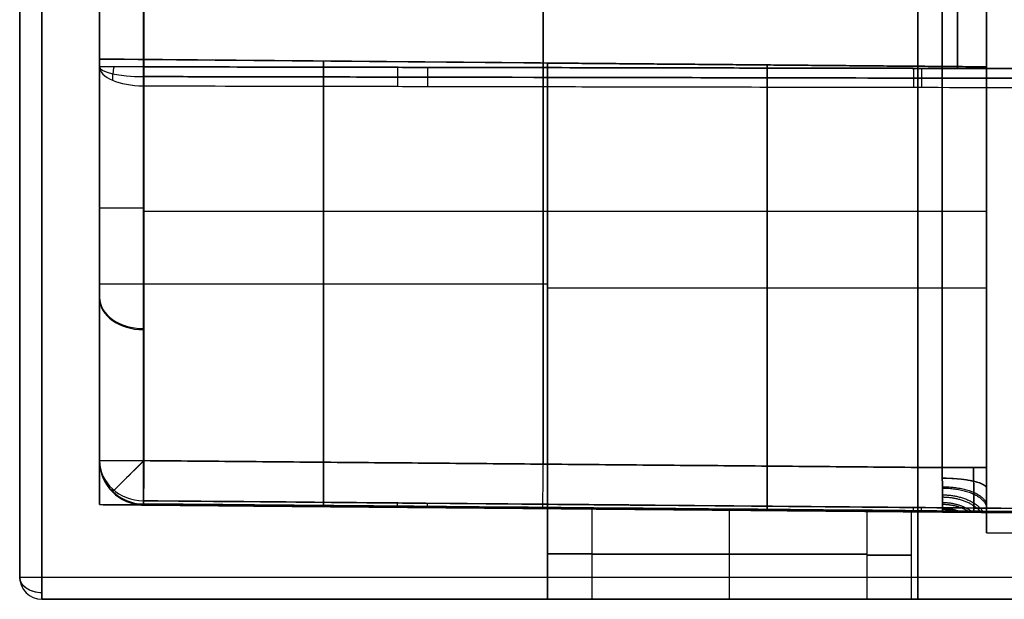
# Model space of a CAD drawing. Header units: centimetres. Extents: x -32 to 15, y -4 to 160.
# Tile 1 of 64: x -14.1 to -11.87, y -2 to -0.69. Entities that reach past the tile are written whole.
import ezdxf

# ---------------------------------------------------------------- set-up
doc = ezdxf.new("R2010")
doc.units = ezdxf.units.CM
doc.layers.add('Default', color=7, linetype='Continuous', true_color=0x000000)

# ---------------------------------------------------------------- blocks, each defined once
blk = doc.blocks.new('4440')
at = {"layer": 'Default'}
for p, q in [((-19.5, 40), (19.5, 40)), ((20, 28.1), (20, 39.5)), ((7.825, 38.2), (17.867, 38.2)), ((7.825, 38.2), (8, 18.2)), ((12.846, 38.2, 2.088), (12.846, 38.2, -2.088)), ((12.89, 38.2, 2.088), (12.89, 28.1, 2)), ((12.89, 38.2, -2.088), (12.89, 28.1, -2)), ((17.867, 38.2), (17.955, 28.1)), ((11.255, 37.2, 5.5), (11.255, 19.2, 5.5)), ((11.255, 37.2, -5.5), (11.255, 19.2, -5.5)), ((18.033, 19.191, 6.5), (17.875, 37.209, 6.5)), ((17.875, 37.209, -6.5), (18.033, 19.191, -6.5)), ((7.87, 33.15, 2.044), (17.911, 33.15, 2.044)), ((17.911, 33.15, -2.044), (7.87, 33.15, -2.044)), ((17.911, 33.15, -2.044), (17.911, 33.15, 2.044)), ((16.954, 28.2, 5.5), (5.477, 28.2, 5.5)), ((5.477, 28.2, -5.5), (16.954, 28.2, -5.5)), ((7.913, 28.2, -2.001), (7.913, 28.2, 2.001)), ((12.977, 28.1, -4.336), (12.977, 18.2, -4.25)), ((12.977, 28.1, 4.336), (12.977, 18.2, 4.25)), ((13.957, 28.1, -4.336), (13.957, 28.1, -2)), ((13.957, 28.1, 2), (13.957, 28.1, 4.336)), ((17.955, 28.1), (20, 28.1)), ((18.982, 27.1, 4.1), (18.982, 20.9, 4.1)), ((18.982, 20.9, -4.1), (18.982, 27.1, -4.1)), ((17.991, 24, 4.1), (20, 24, 4.1)), ((17.991, 24, -4.1), (20, 24, -4.1)), ((17.998, 23.15, -4.293), (7.957, 23.15, -4.293)), ((7.957, 23.15, 4.293), (17.998, 23.15, 4.293)), ((18.026, 19.9), (18.041, 18.2)), ((18.026, 19.9), (20, 19.9)), ((19.013, 19.9, 3.1), (19.013, 19.9, -3.1)), ((20, 0), (20, 19.9)), ((19.5, 19.75, -20), (-19.5, 19.75, -20)), ((-19.5, 19.75, 20), (19.5, 19.75, 20)), ((20, 19.75, 19.5), (20, 19.75, -19.5)), ((5.477, 19.2, 5.5), (17.032, 19.2, 5.5)), ((17.032, 19.2, -5.5), (5.477, 19.2, -5.5)), ((8.035, 18.854, 18.035), (-8.035, 18.854, 18.035)), ((-8.035, 18.854, -18.035), (8.035, 18.854, -18.035)), ((18.035, 18.854, -8.035), (18.035, 18.854, -6.152)), ((18.035, 18.854, -4.256), (18.035, 18.854, 4.256)), ((18.035, 18.854, 6.152), (18.035, 18.854, 8.035)), ((5.384, 18.2, 1.125), (8, 18.2, 1.125)), ((18.041, 18.2), (18.5, 18.2)), ((18.5, 18.2), (18.5, 0.201))]:
    blk.add_line(p, q, dxfattribs=at)
at = {"layer": 'Default', "extrusion": (-1, 0, 0)}
for centre, radius, start, end in [((-39.5, -19.5, -19.5), 0.5, 180, 270), ((-37.2, 6.5, -11.176), 1, 180, 270), ((-37.2, 6.5, -16.875), 1, 180, 270), ((-27.1, 3.1, -18.977), 1, 90, 180), ((-27.1, -3.1, -18.977), 1, 180, 270), ((-27.1, 3.1, -20), 1, 90, 180), ((-27.1, -3.1, -20), 1, 180, 270), ((-20.9, 3.1, -19.009), 1, 0, 90), ((-20.9, -3.1, -19.009), 1, 270, 0), ((-20.9, 3.1, -20), 1, 0, 90), ((-20.9, -3.1, -20), 1, 270, 0), ((-19.2, -4.5, -11.255), 1, 270, 0), ((-19.2, 4.5, -17.032), 1, 0, 90), ((-19.2, -4.5, -17.032), 1, 270, 0)]:
    blk.add_arc(centre, radius, start, end, dxfattribs=at)
at = {"layer": 'Default', "extrusion": (0, 0, -1)}
for centre, radius, start, end in [((-19.5, 39.5, 19.5), 0.5, 90, 180), ((-19.5, 39.5, -19.5), 0.5, 90, 180), ((-19.5, 39.5), 0.5, 90, 180), ((-16.875, 37.2, -6.5), 1, 90, 179.5), ((-16.875, 37.2, 6.5), 1, 90, 179.5), ((-16.875, 37.2, -7.25), 1, 90.0062, 179.5), ((-16.875, 37.2, 7.25), 1, 90.0032, 179.5)]:
    blk.add_arc(centre, radius, start, end, dxfattribs=at)
at = {"layer": 'Default', "extrusion": (1, 0, 0)}
for centre, radius, start, end in [((39.5, 19.5, 19.5), 0.5, 0, 90), ((37.2, -6.5, 11.176), 1, 0, 90), ((37.2, -6.5, 16.875), 1, 0, 90), ((19.2, 4.5, 11.255), 1, 90, 180)]:
    blk.add_arc(centre, radius, start, end, dxfattribs=at)
at = {"layer": 'Default', "extrusion": (0.707107, 0, 0.707107)}
blk.add_arc((39.5, -27.577, 0), 0.5, 270, 0, dxfattribs=at)
at = {"layer": 'Default', "extrusion": (-0.707107, 0, 0.707107)}
blk.add_arc((-39.5, 27.577, 0), 0.5, 90, 180, dxfattribs=at)
at = {"layer": 'Default', "extrusion": (0, -1, 0)}
for centre, radius, start, end in [((19.5, -19.5, -39.5), 0.5, 270, 0), ((19.5, 19.5, -39.5), 0.5, 0, 90), ((19.5, -19.5, -39.5), 0.5, 270, 0), ((19.5, 19.5, -39.5), 0.5, 0, 90), ((0, 0, -38.2), 18.675, 25.3609, 64.6377), ((0, 0, -38.2), 18.675, 295.361, 334.6383), ((0, 0, -37.209), 19.675, 25.3625, 64.6375), ((19.5, -19.5, -19.75), 0.5, 270, 0), ((19.5, 19.5, -19.75), 0.5, 0, 90), ((0, 0, -18.2), 18.5, 347.2127, 12.7873)]:
    blk.add_arc(centre, radius, start, end, dxfattribs=at)
at = {"layer": 'Default', "extrusion": (-1, 6.86396e-07, 7.36917e-05)}
blk.add_arc((-37.2, 16.876, -7.998), 1, 90.5, 180, dxfattribs=at)
at = {"layer": 'Default', "extrusion": (0, 1, 0)}
for centre, radius, start, end in [((0, 0, 38.2), 18.675, 115.362, 154.6391), ((0, 0, 38.2), 18.675, 205.3617, 244.639), ((0, 0, 37.209), 19.675, 205.3625, 244.6375)]:
    blk.add_arc(centre, radius, start, end, dxfattribs=at)
at = {"layer": 'Default', "extrusion": (0.903588, -4.48454e-07, -0.428403)}
blk.add_arc((37.2, 18.675, -0.001), 1, 359.9982, 89.5, dxfattribs=at)
at = {"layer": 'Default', "extrusion": (1, -3.75426e-06, 0.000436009)}
blk.add_arc((37.2, -16.879, 7.992), 1, 270.5, 359.9883, dxfattribs=at)
at = {"layer": 'Default', "extrusion": (-0.903409, 4.82418e-06, -0.428779)}
blk.add_arc((-37.2, -18.675, 0.01), 1, 179.9999, 269.4999, dxfattribs=at)
at = {"layer": 'Default', "extrusion": (0.975607, 2.77112e-13, -0.219527)}
blk.add_arc((37.2, 18.22, 4.1), 1, 0.0172, 89.4875, dxfattribs=at)
at = {"layer": 'Default', "extrusion": (-0.707766, 0, -0.706447)}
blk.add_arc((-37.2, -18.675), 1, 180, 269.5, dxfattribs=at)
at = {"layer": 'Default', "extrusion": (0.706447, 0, -0.707766)}
blk.add_arc((37.2, 18.675), 1, 359.9991, 89.5, dxfattribs=at)
at = {"layer": 'Default', "extrusion": (-0.428583, -2.18458e-06, -0.903502)}
blk.add_arc((-37.2, -18.675, -0.005), 1, 180.0003, 269.5003, dxfattribs=at)
at = {"layer": 'Default', "extrusion": (-0.000239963, -2.13743e-06, -1)}
blk.add_arc((-16.877, 37.2, 7.995), 1, 90.0065, 179.5, dxfattribs=at)
at = {"layer": 'Default', "extrusion": (0.000460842, 3.97097e-06, -1)}
blk.add_arc((-16.879, 37.2, -7.991), 1, 90.0124, 179.5, dxfattribs=at)
at = {"layer": 'Default', "extrusion": (0.428804, 5.0639e-06, -0.903398)}
blk.add_arc((37.2, 18.676, 0.01), 1, 0.0006, 89.5006, dxfattribs=at)
at = {"layer": 'Default', "extrusion": (-0.219527, 2.77112e-13, -0.975607)}
blk.add_arc((-37.2, -18.22, 4.1), 1, 180.0686, 269.4875, dxfattribs=at)
at = {"layer": 'Default', "extrusion": (0.304203, -0.704015, -0.641735)}
blk.add_arc((22.099, -32.82, -12.926), 1, 285.4958, 303.9341, dxfattribs=at)
at = {"layer": 'Default', "extrusion": (0.710185, -0.704015, 0)}
blk.add_arc((38.299, 6.5, -14.205), 1, 270, 0, dxfattribs=at)
at = {"layer": 'Default', "extrusion": (-0.710185, 0.704015, 0)}
blk.add_arc((-38.299, -6.5, 14.205), 1, 90, 180, dxfattribs=at)
at = {"layer": 'Default', "extrusion": (0.641735, -0.704015, 0.304203)}
blk.add_arc((37.532, 12.525, -12.926), 1, 359.9972, 18.4348, dxfattribs=at)
at = {"layer": 'Default', "extrusion": (0.001964, -0.99996, 0.008727)}
blk.add_arc((8.072, 17.199, -37.036), 1, 64.6375, 89.999, dxfattribs=at)
at = {"layer": 'Default', "extrusion": (0.001964, -0.99996, -0.008727)}
blk.add_arc((8.072, -17.199, -37.036), 1, 270.001, 295.3624, dxfattribs=at)
at = {"layer": 'Default', "extrusion": (-0.008727, 0.999962, 2.04844e-09)}
blk.add_arc((-17.199, 6.5, 37.051), 1, 180, 270, dxfattribs=at)
at = {"layer": 'Default', "extrusion": (-0.008727, 0.999962, -2.04844e-09)}
blk.add_arc((-17.199, -6.5, 37.051), 1, 90, 180, dxfattribs=at)
at = {"layer": 'Default', "extrusion": (-0.008727, 0.99996, -0.001964)}
blk.add_arc((-17.199, 8.072, 37.036), 1, 154.6386, 180, dxfattribs=at)
at = {"layer": 'Default', "extrusion": (0.008727, -0.99996, -0.001964)}
blk.add_arc((17.199, -8.072, -37.036), 1, 334.6385, 0, dxfattribs=at)
at = {"layer": 'Default', "extrusion": (-0.008727, 0.999962, 0)}
blk.add_arc((-17.199, 6.5, 28.047), 1, 180, 270, dxfattribs=at)
at = {"layer": 'Default', "extrusion": (0.008727, -0.999962, 0)}
blk.add_arc((17.199, -6.5, -28.047), 1, 360, 90, dxfattribs=at)
at = {"layer": 'Default'}
for points, degree in [([(19.5, 40, -19.5), (0, 40, -19.5), (-19.5, 40, -19.5)], 2), ([(-19.5, 40, 19.5), (0, 40, 19.5), (19.5, 40, 19.5)], 2), ([(19.5, 40, 19.5), (19.5, 40), (19.5, 40, -19.5)], 2), ([(19.5, 39.5, -20), (0, 39.5, -20), (-19.5, 39.5, -20)], 2), ([(-19.5, 39.5, 20), (0, 39.5, 20), (19.5, 39.5, 20)], 2), ([(19.5, 39.5, -20), (19.5, 19.75, -20), (19.5, 0, -20)], 2), ([(19.5, 39.5, 20), (19.5, 19.75, 20), (19.5, 0, 20)], 2), ([(20, 39.5, -19.5), (20, 19.75, -19.5), (20, 0, -19.5)], 2), ([(20, 39.5, 19.5), (20, 39.5), (20, 39.5, -19.5)], 2), ([(20, 39.5, 19.5), (20, 19.75, 19.5), (20, 0, 19.5)], 2), ([(7.999, 38.2, -16.876), (0, 38.2, -16.875), (-7.999, 38.2, -16.875)], 2), ([(7.999, 38.2, 16.875), (0, 38.2, 16.875), (-7.999, 38.2, 16.876)], 2), ([(5.477, 38.2, -6.5), (11.176, 38.2, -6.5), (16.875, 38.2, -6.5)], 2), ([(16.875, 38.2, 6.5), (11.176, 38.2, 6.5), (5.477, 38.2, 6.5)], 2), ([(7.825, 38.2, 2.088), (12.846, 38.2, 2.088), (17.867, 38.2, 2.088)], 2), ([(17.867, 38.2, -2.088), (12.846, 38.2, -2.088), (7.825, 38.2, -2.088)], 2), ([(7.825, 38.2, -2.088), (7.825, 38.2), (7.825, 38.2, 2.088)], 2), ([(7.914, 28.1, 2), (7.87, 33.15, 2.044), (7.825, 38.2, 2.088)], 2), ([(7.914, 28.1, -2), (7.87, 33.15, -2.044), (7.825, 38.2, -2.088)], 2), ([(16.875, 38.2, -6.5), (16.875, 38.2, -7.25), (16.875, 38.2, -7.999)], 2), ([(16.876, 38.2, 7.999), (16.875, 38.2, 7.249), (16.875, 38.2, 6.5)], 2), ([(17.867, 38.2, 2.088), (17.867, 38.2), (17.867, 38.2, -2.088)], 2), ([(17.867, 38.2, 2.088), (17.911, 33.15, 2.044), (17.955, 28.1, 2)], 2), ([(17.955, 28.1, -2), (17.911, 33.15, -2.044), (17.867, 38.2, -2.088)], 2), ([(7.999, 37.209, 17.875), (0, 37.209, 17.875), (-7.999, 37.209, 17.875)], 2), ([(-7.999, 37.209, -17.875), (0, 37.209, -17.875), (7.999, 37.209, -17.875)], 2), ([(16.875, 37.2, 5.5), (11.176, 37.2, 5.5), (5.477, 37.2, 5.5)], 2), ([(5.477, 37.2, -5.5), (11.176, 37.2, -5.5), (16.875, 37.2, -5.5)], 2), ([(8.071, 0.5, 18.196), (8.066, 3.321, 18.171), (8.055, 9.051, 18.121), (8.037, 17.797, 18.045), (8.019, 27.031, 17.964), (8.006, 33.737, 17.906), (7.999, 37.209, 17.875)], 3), ([(7.999, 37.209, -17.875), (8.005, 34.408, -17.9), (8.016, 28.708, -17.949), (8.033, 19.961, -18.026), (8.051, 10.723, -18.106), (8.064, 3.99, -18.165), (8.071, 0.5, -18.196)], 3), ([(8.428, 37.209, 17.779), (8.434, 33.737, 17.809), (8.447, 27.032, 17.868), (8.464, 17.799, 17.949), (8.48, 9.055, 18.026), (8.491, 3.325, 18.076), (8.496, 0.504, 18.101)], 3), ([(8.428, 37.209, -17.779), (8.433, 34.408, -17.803), (8.444, 28.709, -17.853), (8.46, 19.963, -17.93), (8.477, 10.726, -18.011), (8.49, 3.994, -18.07), (8.496, 0.504, -18.101)], 3), ([(17.032, 19.2, 5.5), (16.954, 28.2, 5.5), (16.875, 37.2, 5.5)], 2), ([(16.875, 37.2, -5.5), (16.954, 28.2, -5.5), (17.032, 19.2, -5.5)], 2), ([(17.779, 37.209, 8.428), (17.803, 34.408, 8.433), (17.853, 28.709, 8.444), (17.93, 19.963, 8.46), (18.011, 10.726, 8.477), (18.07, 3.994, 8.49), (18.101, 0.504, 8.496)], 3), ([(18.101, 0.504, -8.496), (18.076, 3.325, -8.491), (18.026, 9.055, -8.48), (17.949, 17.799, -8.464), (17.868, 27.032, -8.447), (17.809, 33.737, -8.434), (17.779, 37.209, -8.428)], 3), ([(17.875, 37.209, 7.999), (17.875, 37.209, 7.25), (17.875, 37.209, 6.5)], 2), ([(18.033, 19.191, 6.5), (17.954, 28.2, 6.5), (17.875, 37.209, 6.5)], 2), ([(18.196, 0.5, 8.071), (18.165, 3.99, 8.064), (18.106, 10.723, 8.051), (18.026, 19.961, 8.033), (17.949, 28.708, 8.016), (17.9, 34.408, 8.005), (17.875, 37.209, 7.999)], 3), ([(18.196, 0.5, -8.071), (18.171, 3.321, -8.066), (18.121, 9.051, -8.055), (18.045, 17.797, -8.037), (17.964, 27.031, -8.019), (17.906, 33.737, -8.006), (17.875, 37.209, -7.999)], 3), ([(17.875, 37.209, -7.999), (17.875, 37.209, -7.25), (17.875, 37.209, -6.5)], 2), ([(17.875, 37.209, -6.5), (17.954, 28.2, -6.5), (18.033, 19.191, -6.5)], 2), ([(17.955, 28.1, 2), (12.934, 28.1, 2), (7.914, 28.1, 2)], 2), ([(7.914, 28.1, -4.336), (7.914, 28.1, -3.168), (7.914, 28.1, -2)], 2), ([(8, 18.2, -4.25), (7.957, 23.15, -4.293), (7.914, 28.1, -4.336)], 2), ([(7.914, 28.1, 4.336), (7.957, 23.15, 4.293), (8, 18.2, 4.25)], 2), ([(7.914, 28.1, 2), (7.914, 28.1, 3.168), (7.914, 28.1, 4.336)], 2), ([(17.955, 28.1, -4.336), (12.934, 28.1, -4.336), (7.914, 28.1, -4.336)], 2), ([(7.914, 28.1, -2), (12.934, 28.1, -2), (17.955, 28.1, -2)], 2), ([(7.914, 28.1, 4.336), (12.934, 28.1, 4.336), (17.955, 28.1, 4.336)], 2), ([(17.955, 28.1, 2), (17.955, 28.1), (17.955, 28.1, -2)], 2), ([(18.041, 18.2, -4.25), (17.998, 23.15, -4.293), (17.955, 28.1, -4.336)], 2), ([(17.955, 28.1, -4.336), (17.955, 28.1, -3.718), (17.955, 28.1, -3.1)], 2), ([(17.955, 28.1, -3.1), (17.955, 28.1, -3.267), (17.955, 28.028, -3.528), (17.957, 27.822, -3.822), (17.96, 27.528, -4.028), (17.962, 27.267, -4.1), (17.964, 27.1, -4.1)], 3), ([(17.964, 27.1, 4.1), (17.962, 27.267, 4.1), (17.96, 27.528, 4.028), (17.957, 27.822, 3.822), (17.955, 28.028, 3.528), (17.955, 28.1, 3.267), (17.955, 28.1, 3.1)], 3), ([(17.955, 28.1, 3.1), (17.955, 28.1, 3.718), (17.955, 28.1, 4.336)], 2), ([(17.955, 28.1, 4.336), (17.998, 23.15, 4.293), (18.041, 18.2, 4.25)], 2), ([(17.955, 28.1, 3.1), (18.977, 28.1, 3.1), (20, 28.1, 3.1)], 2), ([(20, 28.1, -3.1), (18.977, 28.1, -3.1), (17.955, 28.1, -3.1)], 2), ([(20, 28.1, 3.1), (20, 28.1), (20, 28.1, -3.1)], 2), ([(17.964, 27.1, -4.1), (17.991, 24, -4.1), (18.018, 20.9, -4.1)], 2), ([(18.018, 20.9, 4.1), (17.991, 24, 4.1), (17.964, 27.1, 4.1)], 2), ([(17.964, 27.1, 4.1), (18.982, 27.1, 4.1), (20, 27.1, 4.1)], 2), ([(17.964, 27.1, -4.1), (18.982, 27.1, -4.1), (20, 27.1, -4.1)], 2), ([(20, 27.1, -4.1), (20, 24, -4.1), (20, 20.9, -4.1)], 2), ([(20, 20.9, 4.1), (20, 24, 4.1), (20, 27.1, 4.1)], 2), ([(18.018, 20.9, -4.1), (18.019, 20.733, -4.1), (18.021, 20.472, -4.028), (18.024, 20.178, -3.822), (18.026, 19.972, -3.528), (18.026, 19.9, -3.267), (18.026, 19.9, -3.1)], 3), ([(18.026, 19.9, 3.1), (18.026, 19.9, 3.267), (18.026, 19.972, 3.528), (18.024, 20.178, 3.822), (18.021, 20.472, 4.028), (18.019, 20.733, 4.1), (18.018, 20.9, 4.1)], 3), ([(18.018, 20.9, 4.1), (19.009, 20.9, 4.1), (20, 20.9, 4.1)], 2), ([(18.018, 20.9, -4.1), (19.009, 20.9, -4.1), (20, 20.9, -4.1)], 2), ([(18.026, 19.9, -3.1), (18.026, 19.9), (18.026, 19.9, 3.1)], 2), ([(18.026, 19.9, 3.1), (19.013, 19.9, 3.1), (20, 19.9, 3.1)], 2), ([(18.026, 19.9, -3.1), (19.013, 19.9, -3.1), (20, 19.9, -3.1)], 2), ([(20, 19.9, -3.1), (20, 19.9), (20, 19.9, 3.1)], 2), ([(17.032, 19.2, 5.5), (11.255, 19.2, 5.5), (5.477, 19.2, 5.5)], 2), ([(5.477, 19.2, -5.5), (11.255, 19.2, -5.5), (17.032, 19.2, -5.5)], 2), ([(18.033, 19.191, 6.5), (18.033, 19.191, 6.425), (18.015, 19.191, 6.274), (17.939, 19.192, 6.059), (17.817, 19.193, 5.866), (17.655, 19.195, 5.706), (17.461, 19.196, 5.587), (17.253, 19.198, 5.516), (17.106, 19.199, 5.5), (17.032, 19.2, 5.5)], 3), ([(17.032, 19.2, -5.5), (17.111, 19.199, -5.5), (17.262, 19.198, -5.519), (17.445, 19.196, -5.582), (17.621, 19.195, -5.682), (17.793, 19.193, -5.836), (17.928, 19.192, -6.033), (18.013, 19.191, -6.26), (18.033, 19.191, -6.42), (18.033, 19.191, -6.5)], 3), ([(18.041, 18.2, 4.773), (18.041, 18.2, 4.855), (18.041, 18.215, 5.019), (18.04, 18.281, 5.27), (18.04, 18.382, 5.503), (18.039, 18.504, 5.713), (18.037, 18.635, 5.895), (18.036, 18.782, 6.074), (18.035, 18.958, 6.265), (18.033, 19.109, 6.418), (18.033, 19.191, 6.5)], 3), ([(18.033, 19.191, -6.5), (18.034, 19.072, -6.381), (18.036, 18.844, -6.151), (18.038, 18.558, -5.805), (18.04, 18.347, -5.45), (18.041, 18.224, -5.097), (18.041, 18.2, -4.879), (18.041, 18.2, -4.773)], 3), ([(5.477, 18.2, -4.5), (11.255, 18.2, -4.5), (17.032, 18.2, -4.5)], 2), ([(17.032, 18.2, 4.5), (11.255, 18.2, 4.5), (5.477, 18.2, 4.5)], 2), ([(8, 18.2, 4.25), (13.021, 18.2, 4.25), (18.041, 18.2, 4.25)], 2), ([(8, 18.2, -4.25), (8, 18.2), (8, 18.2, 4.25)], 2), ([(18.041, 18.2, -4.25), (13.021, 18.2, -4.25), (8, 18.2, -4.25)], 2), ([(18.041, 18.2, 4.773), (17.938, 18.2, 4.713), (17.725, 18.2, 4.613), (17.385, 18.2, 4.521), (17.152, 18.2, 4.5), (17.032, 18.2, 4.5)], 3), ([(17.032, 18.2, -4.5), (17.167, 18.2, -4.5), (17.42, 18.2, -4.528), (17.741, 18.2, -4.62), (17.944, 18.2, -4.717), (18.041, 18.2, -4.773)], 3), ([(18.041, 18.2, 4.25), (18.041, 18.2, 4.512), (18.041, 18.2, 4.773)], 2), ([(18.196, 0.5, 3.342), (18.144, 6.399, 3.622), (18.093, 12.299, 3.868), (18.041, 18.2, 4.095)], 3), ([(18.041, 18.2, 4.095), (18.041, 18.2), (18.041, 18.2, -4.095)], 2), ([(18.041, 18.2, -4.095), (18.093, 12.299, -3.868), (18.144, 6.399, -3.622), (18.196, 0.5, -3.342)], 3), ([(18.041, 18.2, -4.773), (18.041, 18.2, -4.512), (18.041, 18.2, -4.25)], 2)]:
    blk.add_open_spline(points, degree=degree, dxfattribs=at)
for points, knots in [([(8.291, 0.524, 18.171), (8.285, 3.24, 18.147), (8.273, 9.621, 18.092), (8.253, 19.941, 18.002), (8.234, 29.453, 17.919), (8.223, 35.3, 17.868), (8.219, 37.209, 17.851)], [0.758169, 0.758169, 0.758169, 0.758169, 8.905651, 19.902435, 31.718029, 37.444427, 37.444427, 37.444427, 37.444427]), ([(8.219, 37.209, -17.851), (8.223, 35.074, -17.87), (8.235, 29.287, -17.92), (8.254, 19.587, -18.005), (8.273, 9.494, -18.093), (8.286, 3.053, -18.149), (8.291, 0.524, -18.171)], [0.734204, 0.734204, 0.734204, 0.734204, 7.138987, 18.096971, 29.834148, 37.420463, 37.420463, 37.420463, 37.420463]), ([(17.851, 37.209, 8.219), (17.87, 35.074, 8.223), (17.92, 29.287, 8.235), (18.005, 19.587, 8.254), (18.093, 9.494, 8.273), (18.149, 3.053, 8.286), (18.171, 0.524, 8.291)], [0.734204, 0.734204, 0.734204, 0.734204, 7.138987, 18.096971, 29.834148, 37.420463, 37.420463, 37.420463, 37.420463]), ([(18.171, 0.524, -8.291), (18.147, 3.24, -8.285), (18.092, 9.621, -8.273), (18.002, 19.941, -8.253), (17.919, 29.453, -8.234), (17.868, 35.3, -8.223), (17.851, 37.209, -8.219)], [0.758169, 0.758169, 0.758169, 0.758169, 8.905651, 19.902435, 31.718029, 37.444427, 37.444427, 37.444427, 37.444427]), ([(18.039, 18.488, -5.681), (17.977, 18.488, -5.605), (17.838, 18.489, -5.47), (17.596, 18.49, -5.323), (17.326, 18.491, -5.228), (17.134, 18.492, -5.207), (17.032, 18.493, -5.207), (17.032, 18.493, -5.207)], [0.7739057, 0.7739057, 0.7739057, 0.7739057, 0.8315268, 0.8867814, 0.9401264, 1, 1, 1, 1, 1]), ([(17.032, 18.493, 5.207), (17.135, 18.492, 5.207), (17.342, 18.491, 5.23), (17.637, 18.49, 5.339), (17.87, 18.489, 5.498), (17.994, 18.488, 5.626), (18.039, 18.488, 5.68)], [0, 0, 0, 0, 0.0608904, 0.1218551, 0.1841654, 0.2260177, 0.2260177, 0.2260177, 0.2260177])]:
    blk.add_open_spline(points, degree=3, knots=knots, dxfattribs=at)
for points, weights in [([(8.011, 31.483, 17.925), (8.159, 31.483, 17.925), (8.304, 31.483, 17.893), (8.438, 31.483, 17.829)], [1.01234638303, 0.995907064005, 0.99588456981, 1.01227890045]), ([(17.925, 31.483, -8.011), (17.925, 31.483, -8.159), (17.893, 31.483, -8.304), (17.829, 31.483, -8.438)], [1.01234638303, 0.995907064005, 0.99588456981, 1.01227890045]), ([(8.012, 30.804, -17.931), (8.161, 30.804, -17.931), (8.305, 30.804, -17.899), (8.44, 30.804, -17.835)], [1.01234637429, 0.995909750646, 0.995884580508, 1.01227086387]), ([(17.931, 30.804, 8.012), (17.931, 30.804, 8.161), (17.899, 30.804, 8.305), (17.835, 30.804, 8.44)], [1.01234637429, 0.995909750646, 0.995884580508, 1.01227086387]), ([(8.033, 19.847, -18.027), (8.182, 19.847, -18.027), (8.326, 19.847, -17.994), (8.46, 19.847, -17.931)], [1.01234637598, 0.995952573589, 0.9958848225, 1.01214312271]), ([(18.027, 19.847, 8.033), (18.027, 19.847, 8.182), (17.994, 19.847, 8.326), (17.931, 19.847, 8.46)], [1.01234637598, 0.995952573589, 0.9958848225, 1.01214312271]), ([(8.034, 19.667, 18.028), (8.182, 19.668, 18.028), (8.327, 19.668, 17.996), (8.46, 19.667, 17.933)], [1.01234638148, 0.995953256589, 0.995884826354, 1.01214109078]), ([(18.028, 19.667, -8.034), (18.028, 19.668, -8.182), (17.996, 19.668, -8.327), (17.933, 19.667, -8.46)], [1.01234638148, 0.995953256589, 0.995884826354, 1.01214109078]), ([(17.032, 19.2, 5.5), (17.032, 18.614, 5.5), (17.032, 18.2, 5.086), (17.032, 18.2, 4.5)], [1.17157278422, 0.942808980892, 0.942809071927, 1.17157305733]), ([(17.032, 19.2, -5.5), (17.032, 18.614, -5.5), (17.032, 18.2, -5.086), (17.032, 18.2, -4.5)], [1.17157281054, 0.942808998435, 0.942809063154, 1.17157300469]), ([(17.265, 19.198, -5.527), (17.266, 18.613, -5.526), (17.362, 18.2, -5.124), (17.498, 18.2, -4.555)], [1.17157279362, 0.943107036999, 0.9428094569, 1.17068005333]), ([(17.269, 19.198, 5.528), (17.269, 18.613, 5.527), (17.367, 18.2, 5.125), (17.506, 18.2, 4.557)], [1.17157276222, 0.943142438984, 0.942809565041, 1.17057414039]), ([(17.462, 19.196, -5.597), (17.463, 18.612, -5.595), (17.641, 18.2, -5.222), (17.892, 18.2, -4.694)], [1.17157277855, 0.943404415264, 0.94281062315, 1.16979140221]), ([(17.493, 19.196, 5.612), (17.494, 18.612, 5.61), (17.684, 18.2, 5.243), (17.953, 18.2, 4.724)], [1.17157274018, 0.943456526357, 0.942810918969, 1.16963591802]), ([(17.646, 19.195, -5.711), (17.648, 18.778, -5.709), (17.792, 18.421, -5.524), (18.041, 18.266, -5.203)], [1.17157276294, 0.999049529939, 0.956635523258, 1.0443307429]), ([(17.694, 19.194, 5.75), (17.695, 18.83, 5.749), (17.817, 18.504, 5.611), (18.04, 18.321, 5.358)], [1.17157271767, 1.01792592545, 0.967474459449, 1.02021831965]), ([(17.817, 19.193, -5.88), (17.818, 18.939, -5.879), (17.892, 18.696, -5.82), (18.039, 18.503, -5.704)], [1.17157274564, 1.06013641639, 1.00298342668, 1.00011377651]), ([(17.857, 19.193, 5.934), (17.858, 18.972, 5.933), (17.918, 18.756, 5.892), (18.038, 18.574, 5.809)], [1.17157269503, 1.07332886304, 1.01727640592, 1.00341532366]), ([(17.946, 19.192, -6.093), (17.947, 19.047, -6.092), (17.976, 18.902, -6.079), (18.036, 18.766, -6.052)], [1.17157272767, 1.10524446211, 1.05814756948, 1.03028204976]), ([(17.97, 19.192, 6.151), (17.971, 19.071, 6.151), (17.992, 18.949, 6.143), (18.036, 18.832, 6.127)], [1.1715726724, 1.11552945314, 1.0732158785, 1.04463194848]), ([(18.019, 19.191, -6.334), (18.019, 19.136, -6.334), (18.024, 19.08, -6.333), (18.034, 19.024, -6.331)], [1.17157270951, 1.14519011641, 1.12185014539, 1.10155279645]), ([(18.026, 19.191, 6.39), (18.027, 19.155, 6.39), (18.029, 19.118, 6.39), (18.033, 19.081, 6.389)], [1.17157264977, 1.15408534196, 1.13793481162, 1.12312105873])]:
    blk.add_rational_spline(points, weights, degree=3, dxfattribs=at)
blk = doc.blocks.new('4440MON_ASM')
at = {"layer": 'Default', "extrusion": (-1, 0, 0), "rotation": 180}
blk.add_blockref('4440', (0, 18.2), dxfattribs=at)
blk = doc.blocks.new('A4255NQ_ASM')
at = {"layer": 'Default', "extrusion": (1, 0, 0), "rotation": 90}
blk.add_blockref('4440MON_ASM', (0, 0, -119.15), dxfattribs=at)
blk = doc.blocks.new('F4265N_Q305_ASM')
at = {"layer": 'Default'}
blk.add_blockref('A4255NQ_ASM', (0, 0), dxfattribs=at)

msp = doc.modelspace()

# ---------------------------------------------------------------- block references
at = {"layer": 'Default', "xscale": 0.1, "yscale": 0.1, "zscale": 0.1}
msp.add_blockref('F4265N_Q305_ASM', (0, 0), dxfattribs=at)

doc.saveas('drawing.dxf')
